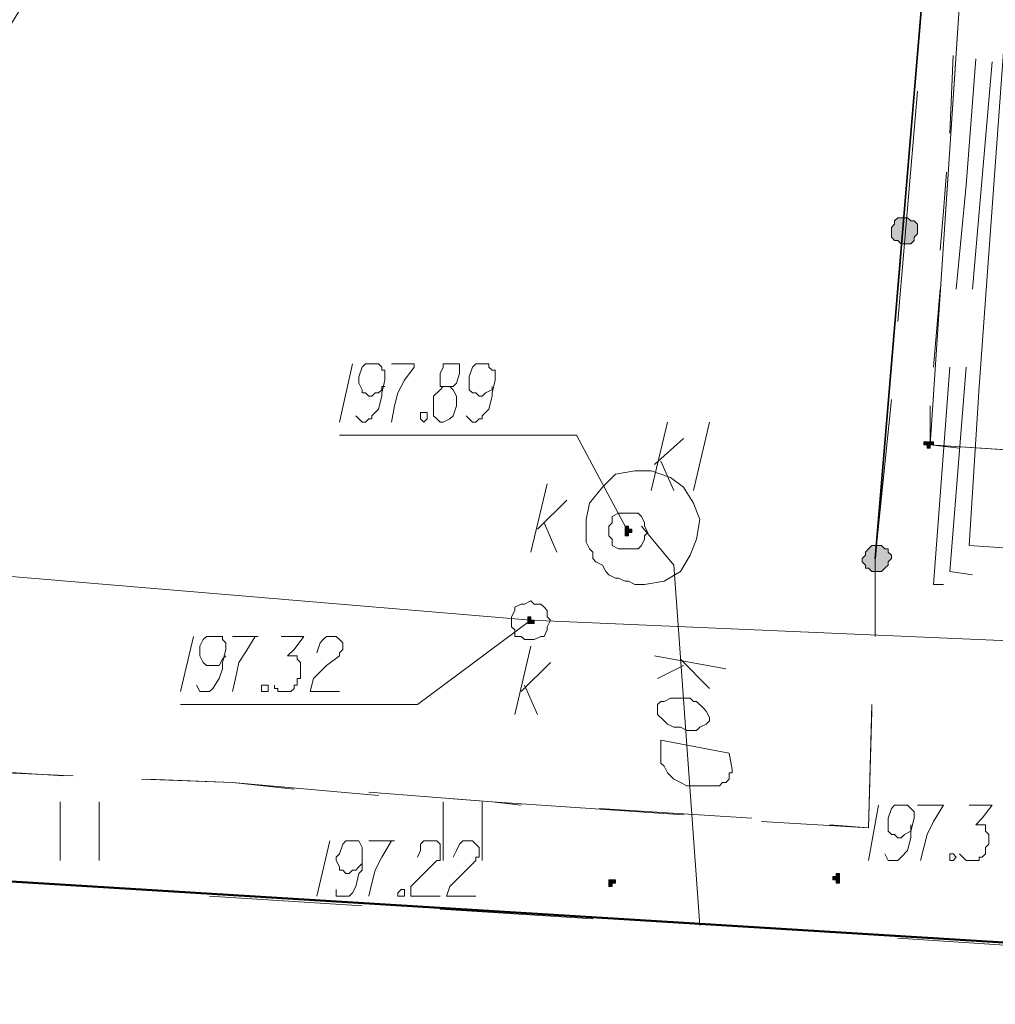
# Model space of a CAD drawing. Header units: metres. Extents: x 7431553 to 7432401, y 5544342 to 5544539.
# Tile 158 of 180: x 7432230 to 7432243, y 5544421 to 5544434. Entities that reach past the tile are written whole.
import ezdxf
from ezdxf import colors
from ezdxf.entities.mleader import LeaderData, LeaderLine
from ezdxf.math import Vec2, Vec3

# ---------------------------------------------------------------- set-up
doc = ezdxf.new("R2010")
doc.units = ezdxf.units.M
doc.header["$MEASUREMENT"] = 0
for name, color, linetype, lineweight in [('BG-PR90-PB-PZT-PZT01_2026_04_14$0$MAPA DCP', 7, 'Continuous', 0), ('PRIMETECH_XREF', 7, 'Continuous', 5), ('PROHUBUS- OPISY WENTYLACJA', 7, 'Continuous', 13)]:
    doc.layers.add(name, color=color, linetype=linetype, lineweight=lineweight)
doc.styles.add('DYN_DIM', font='ARIAL.TTF')

# ---------------------------------------------------------------- blocks, each defined once
blk = doc.blocks.new('_$0$_None')
blk = doc.blocks.new('BG-PR90-PB-PZT-PZT01_2026_04_14$0$Naddrwiną2025_v2klauzulap')
at = {"layer": 'BG-PR90-PB-PZT-PZT01_2026_04_14$0$MAPA DCP', "linetype": 'Continuous', "lineweight": 0, "transparency": 33554559}
for points in [[(7431734.1, 5544656.295), (7431734.1, 5544656.295), (7431734.057, 5544656.295), (7431734.057, 5544656.295), (7431734.057, 5544656.338), (7431734.057, 5544656.338), (7431734.015, 5544656.338), (7431734.015, 5544656.295), (7431734.015, 5544656.295), (7431734.015, 5544656.295), (7431734.015, 5544656.295), (7431734.015, 5544656.253), (7431734.015, 5544656.253), (7431734.015, 5544656.253), (7431734.015, 5544656.211), (7431734.057, 5544656.211), (7431734.057, 5544656.211), (7431734.057, 5544656.253), (7431734.057, 5544656.253), (7431734.1, 5544656.253), (7431734.1, 5544656.253)], [(7431731.094, 5544655.957), (7431731.094, 5544655.872), (7431731.136, 5544655.83), (7431731.179, 5544655.83), (7431731.221, 5544655.787), (7431731.263, 5544655.787), (7431731.306, 5544655.787), (7431731.348, 5544655.787), (7431731.39, 5544655.83), (7431731.39, 5544655.872), (7431731.433, 5544655.914), (7431731.433, 5544655.957), (7431731.433, 5544655.999), (7431731.433, 5544656.041), (7431731.39, 5544656.084), (7431731.348, 5544656.084), (7431731.306, 5544656.126), (7431731.263, 5544656.126), (7431731.221, 5544656.126), (7431731.179, 5544656.126), (7431731.136, 5544656.084), (7431731.136, 5544656.041), (7431731.094, 5544655.999), (7431731.094, 5544655.999)], [(7431735.37, 5544655.618), (7431735.37, 5544655.533), (7431735.412, 5544655.491), (7431735.454, 5544655.449), (7431735.497, 5544655.449), (7431735.539, 5544655.406), (7431735.581, 5544655.406), (7431735.624, 5544655.449), (7431735.666, 5544655.449), (7431735.666, 5544655.491), (7431735.708, 5544655.533), (7431735.708, 5544655.576), (7431735.708, 5544655.618), (7431735.708, 5544655.66), (7431735.666, 5544655.703), (7431735.624, 5544655.745), (7431735.581, 5544655.745), (7431735.539, 5544655.787), (7431735.497, 5544655.787), (7431735.454, 5544655.745), (7431735.412, 5544655.745), (7431735.412, 5544655.703), (7431735.37, 5544655.66), (7431735.37, 5544655.66)], [(7431739.73, 5544655.025), (7431739.73, 5544655.025), (7431739.73, 5544655.025), (7431739.73, 5544655.068), (7431739.772, 5544655.068), (7431739.772, 5544655.068), (7431739.772, 5544655.11), (7431739.73, 5544655.11), (7431739.73, 5544655.11), (7431739.73, 5544655.11), (7431739.73, 5544655.11), (7431739.73, 5544655.11), (7431739.688, 5544655.11), (7431739.688, 5544655.11), (7431739.688, 5544655.11), (7431739.688, 5544655.11), (7431739.645, 5544655.11), (7431739.645, 5544655.068), (7431739.645, 5544655.068), (7431739.688, 5544655.068), (7431739.688, 5544655.068), (7431739.688, 5544655.025), (7431739.688, 5544655.025), (7431739.688, 5544655.025)], [(7431739.772, 5544652.104), (7431739.772, 5544652.104), (7431739.772, 5544652.104), (7431739.772, 5544652.104), (7431739.815, 5544652.104), (7431739.815, 5544652.104), (7431739.815, 5544652.147), (7431739.815, 5544652.147), (7431739.815, 5544652.147), (7431739.772, 5544652.147), (7431739.772, 5544652.189), (7431739.772, 5544652.189), (7431739.772, 5544652.189), (7431739.73, 5544652.189), (7431739.73, 5544652.189), (7431739.73, 5544652.147), (7431739.73, 5544652.147), (7431739.73, 5544652.147), (7431739.73, 5544652.147), (7431739.73, 5544652.104), (7431739.73, 5544652.104), (7431739.73, 5544652.104), (7431739.73, 5544652.104), (7431739.73, 5544652.104), (7431739.73, 5544652.104)]]:
    blk.add_hatch(color=256, dxfattribs=at).paths.add_polyline_path(points)
at = {"layer": 'BG-PR90-PB-PZT-PZT01_2026_04_14$0$MAPA DCP', "linetype": 'Continuous', "lineweight": 0, "true_color": 0x9a3300, "transparency": 33554559}
for points in [[(7431735.2, 5544652.316), (7431735.2, 5544652.316), (7431735.2, 5544652.316), (7431735.2, 5544652.316), (7431735.2, 5544652.316), (7431735.243, 5544652.316), (7431735.243, 5544652.358), (7431735.243, 5544652.358), (7431735.2, 5544652.358), (7431735.2, 5544652.358), (7431735.2, 5544652.401), (7431735.2, 5544652.401), (7431735.2, 5544652.401), (7431735.158, 5544652.401), (7431735.158, 5544652.401), (7431735.158, 5544652.358), (7431735.158, 5544652.358), (7431735.116, 5544652.358), (7431735.116, 5544652.358), (7431735.116, 5544652.316), (7431735.158, 5544652.316), (7431735.158, 5544652.316), (7431735.158, 5544652.316), (7431735.158, 5544652.316), (7431735.158, 5544652.316)], [(7431736.343, 5544651.046), (7431736.386, 5544651.046), (7431736.386, 5544651.046), (7431736.386, 5544651.046), (7431736.386, 5544651.046), (7431736.386, 5544651.046), (7431736.386, 5544651.088), (7431736.386, 5544651.088), (7431736.386, 5544651.088), (7431736.386, 5544651.088), (7431736.386, 5544651.131), (7431736.386, 5544651.131), (7431736.343, 5544651.131), (7431736.343, 5544651.131), (7431736.343, 5544651.131), (7431736.343, 5544651.088), (7431736.301, 5544651.088), (7431736.301, 5544651.088), (7431736.301, 5544651.088), (7431736.301, 5544651.046), (7431736.301, 5544651.046)]]:
    blk.add_hatch(color=24, dxfattribs=at).paths.add_polyline_path(points)
at = {"layer": 'BG-PR90-PB-PZT-PZT01_2026_04_14$0$MAPA DCP', "linetype": 'Continuous', "lineweight": 18, "transparency": 33554687}
for points in [[(7431735.454, 5544677.504), (7431734.904, 5544669.292), (7431734.65, 5544665.312), (7431734.057, 5544656.295), (7431726.988, 5544656.761), (7431726.818, 5544654.094), (7431673.859, 5544657.311), (7431674.071, 5544660.444), (7431674.706, 5544669.419), (7431675.002, 5544673.694), (7431675.807, 5544686.098)], [(7431770.083, 5544504.869), (7431766.188, 5544504.996), (7431732.576, 5544512.404), (7431709.8, 5544513.844), (7431713.187, 5544561.426), (7431714.161, 5544575.396), (7431721.188, 5544574.846), (7431726.818, 5544654.094), (7431726.988, 5544656.761), (7431734.057, 5544656.295), (7431734.65, 5544665.312), (7431734.904, 5544669.292), (7431748.747, 5544668.276), (7431734.904, 5544669.292), (7431735.454, 5544677.504)], [(7431740.619, 5544657.862), (7431740.492, 5544655.872)], [(7431730.544, 5544655.999), (7431728.554, 5544656.168)], [(7431729.443, 5544656.126), (7431732.449, 5544655.872)], [(7431733.549, 5544655.745), (7431731.56, 5544655.914)], [(7431733.465, 5544655.787), (7431735.539, 5544655.576), (7431736.428, 5544655.576)], [(7431736.555, 5544655.576), (7431735.539, 5544655.576), (7431734.565, 5544655.66)], [(7431737.444, 5544655.533), (7431739.053, 5544655.491), (7431738.968, 5544654.094)], [(7431739.01, 5544654.983), (7431739.053, 5544655.491), (7431737.529, 5544655.533)], [(7431740.407, 5544654.898), (7431740.28, 5544652.909)], [(7431738.799, 5544651.977), (7431738.926, 5544653.967)], [(7431738.883, 5544653.078), (7431738.714, 5544650.58), (7431738.672, 5544650.072)], [(7431740.238, 5544651.893), (7431740.111, 5544649.903)], [(7431735.158, 5544651.173), (7431734.777, 5544651.554)], [(7431735.073, 5544651.258), (7431735.454, 5544651.427)], [(7431735.454, 5544651.088), (7431734.565, 5544651.3)], [(7431738.587, 5544648.972), (7431738.714, 5544650.58), (7431738.756, 5544650.961)], [(7431739.476, 5544650.453), (7431738.714, 5544650.453)], [(7431738.714, 5544649.945), (7431739.476, 5544649.945)], [(7431738.629, 5544649.099), (7431738.46, 5544647.194), (7431738.418, 5544646.093)], [(7431740.069, 5544648.887), (7431739.942, 5544646.897)], [(7431738.418, 5544646.008), (7431738.46, 5544647.194), (7431738.545, 5544647.998)], [(7431739.857, 5544645.881), (7431739.73, 5544643.892)], [(7431739.476, 5544645.458), (7431738.714, 5544645.458)], [(7431738.375, 5544645.119), (7431738.248, 5544642.283), (7431738.375, 5544642.241)], [(7431738.248, 5544643.003), (7431738.375, 5544644.992)], [(7431738.714, 5544644.95), (7431739.476, 5544644.95)]]:
    blk.add_lwpolyline(points, dxfattribs=at)
at = {"layer": 'BG-PR90-PB-PZT-PZT01_2026_04_14$0$MAPA DCP', "color": 1, "linetype": 'Continuous', "lineweight": 18, "transparency": 33554687}
for points in [[(7431718.225, 5544548.557), (7431719.749, 5544566.972), (7431720.13, 5544573.534), (7431720.384, 5544578.952), (7431721.442, 5544597.494), (7431722.204, 5544610.321), (7431722.627, 5544615.74), (7431723.008, 5544620.397), (7431723.516, 5544627.593), (7431724.49, 5544636.822), (7431724.871, 5544641.267), (7431725.294, 5544645.839), (7431725.633, 5544649.776), (7431726.014, 5544653.374), (7431726.226, 5544656.253), (7431726.353, 5544657.438), (7431733.295, 5544656.93), (7431735.37, 5544656.803), (7431735.497, 5544658.666), (7431736.47, 5544668.784), (7431736.978, 5544673.694), (7431737.232, 5544676.234), (7431737.317, 5544677.335)], [(7431732.025, 5544656.846), (7431729.062, 5544657.1)], [(7431732.025, 5544656.634), (7431730.671, 5544656.761), (7431729.02, 5544656.888)], [(7431735.751, 5544656.846), (7431735.708, 5544656.549), (7431733.041, 5544656.761)], [(7431735.878, 5544656.465), (7431735.878, 5544656.338), (7431733.041, 5544656.549)]]:
    blk.add_lwpolyline(points, dxfattribs=at)
at = {"layer": 'BG-PR90-PB-PZT-PZT01_2026_04_14$0$MAPA DCP', "color": 24, "linetype": 'Continuous', "lineweight": 18, "true_color": 0x9a3300, "transparency": 33554687}
for points in [[(7431748.874, 5544670.011), (7431737.19, 5544670.689), (7431736.343, 5544651.088), (7431733.93, 5544622.386), (7431731.941, 5544604.606), (7431730.374, 5544576.116), (7431730.247, 5544575.608), (7431703.535, 5544577.555), (7431701.164, 5544577.598)], [(7431736.809, 5544652.697), (7431736.978, 5544653.628)], [(7431734.65, 5544653.205), (7431733.761, 5544653.417)], [(7431736.851, 5544653.036), (7431737.232, 5544653.417)], [(7431735.116, 5544652.528), (7431735.624, 5544652.951), (7431740.323, 5544653.29)], [(7431734.311, 5544652.697), (7431733.973, 5544653.078)], [(7431736.936, 5544653.078), (7431737.105, 5544652.739)], [(7431734.65, 5544652.655), (7431733.761, 5544652.866)], [(7431734.269, 5544652.782), (7431734.65, 5544652.951)], [(7431735.2, 5544652.358), (7431733.93, 5544651.681), (7431733.93, 5544648.591)], [(7431737.275, 5544650.961), (7431736.894, 5544651.342)], [(7431736.343, 5544651.088), (7431737.444, 5544649.607), (7431737.444, 5544646.516)], [(7431737.571, 5544650.877), (7431736.682, 5544651.088)], [(7431737.19, 5544651.004), (7431737.571, 5544651.173)]]:
    blk.add_lwpolyline(points, dxfattribs=at)
at = {"layer": 'BG-PR90-PB-PZT-PZT01_2026_04_14$0$MAPA DCP', "linetype": 'Continuous', "lineweight": 50, "transparency": 33554687}
blk.add_lwpolyline([(7431739.603, 5544641.902), (7431740.661, 5544659.089), (7431747.011, 5544658.751), (7431746.08, 5544641.563)], close=True, dxfattribs=at)
at = {"layer": 'BG-PR90-PB-PZT-PZT01_2026_04_14$0$MAPA DCP', "linetype": 'Continuous', "lineweight": 9, "transparency": 33554687}
for points in [[(7431738.756, 5544656.803), (7431738.756, 5544657.1), (7431738.926, 5544656.973), (7431739.01, 5544656.888), (7431739.01, 5544656.973), (7431739.01, 5544657.015), (7431739.053, 5544657.015), (7431739.095, 5544657.015), (7431739.137, 5544657.057), (7431739.18, 5544657.057), (7431739.222, 5544657.057), (7431739.264, 5544657.057), (7431739.307, 5544657.015), (7431739.349, 5544657.015), (7431739.391, 5544657.015), (7431739.434, 5544656.973), (7431739.434, 5544656.93), (7431739.476, 5544656.93), (7431739.476, 5544656.888), (7431739.476, 5544656.846), (7431739.476, 5544656.803), (7431739.476, 5544656.761), (7431739.434, 5544656.719), (7431739.391, 5544656.676)], [(7431738.756, 5544656.126), (7431738.756, 5544656.465), (7431738.968, 5544656.338), (7431739.137, 5544656.253), (7431739.307, 5544656.211), (7431739.476, 5544656.168)], [(7431739.391, 5544655.703), (7431739.476, 5544655.745), (7431739.476, 5544655.872), (7431739.434, 5544655.914), (7431739.349, 5544655.999), (7431739.18, 5544656.041), (7431739.095, 5544656.041), (7431738.926, 5544656.084), (7431738.841, 5544656.084), (7431738.799, 5544656.041), (7431738.756, 5544655.999), (7431738.756, 5544655.957), (7431738.756, 5544655.914), (7431738.756, 5544655.872), (7431738.756, 5544655.83), (7431738.799, 5544655.787), (7431738.926, 5544655.745), (7431738.968, 5544655.745), (7431739.01, 5544655.745), (7431739.095, 5544655.745), (7431739.137, 5544655.787), (7431739.137, 5544655.83), (7431739.18, 5544655.872), (7431739.18, 5544655.914), (7431739.137, 5544655.957), (7431739.095, 5544656.041), (7431739.053, 5544656.041), (7431739.01, 5544656.041)], [(7431738.756, 5544655.618), (7431739.476, 5544655.491)], [(7431739.434, 5544650.072), (7431739.349, 5544650.115), (7431739.264, 5544650.157), (7431739.222, 5544650.199), (7431739.222, 5544650.242), (7431739.222, 5544650.284), (7431739.222, 5544650.326), (7431739.264, 5544650.369), (7431739.307, 5544650.411), (7431739.349, 5544650.411), (7431739.391, 5544650.411), (7431739.434, 5544650.411), (7431739.434, 5544650.369), (7431739.476, 5544650.369), (7431739.645, 5544650.199), (7431739.815, 5544650.03), (7431739.942, 5544649.988), (7431739.942, 5544650.369)], [(7431739.434, 5544649.607), (7431739.349, 5544649.649), (7431739.264, 5544649.649), (7431739.222, 5544649.691), (7431739.222, 5544649.734), (7431739.222, 5544649.776), (7431739.222, 5544649.818), (7431739.222, 5544649.861), (7431739.264, 5544649.903), (7431739.307, 5544649.903), (7431739.349, 5544649.903), (7431739.391, 5544649.903), (7431739.434, 5544649.903), (7431739.476, 5544649.903), (7431739.476, 5544649.861), (7431739.645, 5544649.691), (7431739.815, 5544649.522), (7431739.942, 5544649.522), (7431739.942, 5544649.903)], [(7431739.222, 5544648.972), (7431739.222, 5544649.31), (7431739.222, 5544649.268), (7431739.434, 5544649.141), (7431739.603, 5544649.056), (7431739.772, 5544649.014), (7431739.942, 5544648.972)], [(7431739.857, 5544648.548), (7431739.942, 5544648.548), (7431739.942, 5544648.718), (7431739.899, 5544648.76), (7431739.815, 5544648.802), (7431739.645, 5544648.845), (7431739.603, 5544648.887), (7431739.391, 5544648.887), (7431739.307, 5544648.887), (7431739.222, 5544648.845), (7431739.222, 5544648.802), (7431739.222, 5544648.718), (7431739.222, 5544648.675), (7431739.264, 5544648.633), (7431739.391, 5544648.591), (7431739.434, 5544648.548), (7431739.476, 5544648.548), (7431739.561, 5544648.591), (7431739.603, 5544648.591), (7431739.603, 5544648.633), (7431739.645, 5544648.675), (7431739.645, 5544648.718), (7431739.603, 5544648.76), (7431739.603, 5544648.802), (7431739.561, 5544648.845), (7431739.518, 5544648.887)], [(7431739.222, 5544648.464), (7431739.942, 5544648.294)]]:
    blk.add_lwpolyline(points, dxfattribs=at)
at = {"layer": 'BG-PR90-PB-PZT-PZT01_2026_04_14$0$MAPA DCP', "color": 94, "linetype": 'Continuous', "lineweight": 18, "true_color": 0x009a00, "transparency": 33554687}
for points in [[(7431729.993, 5544656.549), (7431728.977, 5544656.592)], [(7431734.1, 5544656.676), (7431734.057, 5544656.295), (7431733.549, 5544656.295)], [(7431731.517, 5544656.422), (7431731.009, 5544656.465), (7431730.501, 5544656.507)], [(7431733.041, 5544656.338), (7431732.025, 5544656.422)]]:
    blk.add_lwpolyline(points, dxfattribs=at)
at = {"layer": 'BG-PR90-PB-PZT-PZT01_2026_04_14$0$MAPA DCP', "linetype": 'Continuous', "lineweight": 9, "transparency": 33554687}
for points in [[(7431739.391, 5544656.592), (7431739.434, 5544656.634), (7431739.476, 5544656.592), (7431739.476, 5544656.549), (7431739.434, 5544656.549), (7431739.391, 5544656.549)], [(7431739.857, 5544649.395), (7431739.857, 5544649.437), (7431739.942, 5544649.437), (7431739.942, 5544649.353), (7431739.899, 5544649.353)]]:
    blk.add_lwpolyline(points, close=True, dxfattribs=at)
at = {"layer": 'BG-PR90-PB-PZT-PZT01_2026_04_14$0$MAPA DCP', "linetype": 'Continuous', "lineweight": 0, "transparency": 33554687}
for points in [[(7431734.1, 5544656.295), (7431734.1, 5544656.295), (7431734.057, 5544656.295), (7431734.057, 5544656.295), (7431734.057, 5544656.338), (7431734.057, 5544656.338), (7431734.015, 5544656.338), (7431734.015, 5544656.295), (7431734.015, 5544656.295), (7431734.015, 5544656.295), (7431734.015, 5544656.295), (7431734.015, 5544656.253), (7431734.015, 5544656.253), (7431734.015, 5544656.253), (7431734.015, 5544656.211), (7431734.057, 5544656.211), (7431734.057, 5544656.211), (7431734.057, 5544656.253), (7431734.057, 5544656.253), (7431734.1, 5544656.253)], [(7431731.094, 5544655.957), (7431731.094, 5544655.872), (7431731.136, 5544655.83), (7431731.179, 5544655.83), (7431731.221, 5544655.787), (7431731.263, 5544655.787), (7431731.306, 5544655.787), (7431731.348, 5544655.787), (7431731.39, 5544655.83), (7431731.39, 5544655.872), (7431731.433, 5544655.914), (7431731.433, 5544655.957), (7431731.433, 5544655.999), (7431731.433, 5544656.041), (7431731.39, 5544656.084), (7431731.348, 5544656.084), (7431731.306, 5544656.126), (7431731.263, 5544656.126), (7431731.221, 5544656.126), (7431731.179, 5544656.126), (7431731.136, 5544656.084), (7431731.136, 5544656.041), (7431731.094, 5544655.999)], [(7431735.37, 5544655.618), (7431735.37, 5544655.533), (7431735.412, 5544655.491), (7431735.454, 5544655.449), (7431735.497, 5544655.449), (7431735.539, 5544655.406), (7431735.581, 5544655.406), (7431735.624, 5544655.449), (7431735.666, 5544655.449), (7431735.666, 5544655.491), (7431735.708, 5544655.533), (7431735.708, 5544655.576), (7431735.708, 5544655.618), (7431735.708, 5544655.66), (7431735.666, 5544655.703), (7431735.624, 5544655.745), (7431735.581, 5544655.745), (7431735.539, 5544655.787), (7431735.497, 5544655.787), (7431735.454, 5544655.745), (7431735.412, 5544655.745), (7431735.412, 5544655.703), (7431735.37, 5544655.66)], [(7431739.73, 5544655.025), (7431739.73, 5544655.025), (7431739.73, 5544655.025), (7431739.73, 5544655.068), (7431739.772, 5544655.068), (7431739.772, 5544655.068), (7431739.772, 5544655.11), (7431739.73, 5544655.11), (7431739.73, 5544655.11), (7431739.73, 5544655.11), (7431739.73, 5544655.11), (7431739.73, 5544655.11), (7431739.688, 5544655.11), (7431739.688, 5544655.11), (7431739.688, 5544655.11), (7431739.688, 5544655.11), (7431739.645, 5544655.11), (7431739.645, 5544655.068), (7431739.645, 5544655.068), (7431739.688, 5544655.068), (7431739.688, 5544655.068), (7431739.688, 5544655.025), (7431739.688, 5544655.025)], [(7431739.772, 5544652.104), (7431739.772, 5544652.104), (7431739.772, 5544652.104), (7431739.772, 5544652.104), (7431739.815, 5544652.104), (7431739.815, 5544652.104), (7431739.815, 5544652.147), (7431739.815, 5544652.147), (7431739.815, 5544652.147), (7431739.772, 5544652.147), (7431739.772, 5544652.189), (7431739.772, 5544652.189), (7431739.772, 5544652.189), (7431739.73, 5544652.189), (7431739.73, 5544652.189), (7431739.73, 5544652.147), (7431739.73, 5544652.147), (7431739.73, 5544652.147), (7431739.73, 5544652.147), (7431739.73, 5544652.104), (7431739.73, 5544652.104), (7431739.73, 5544652.104), (7431739.73, 5544652.104), (7431739.73, 5544652.104)]]:
    blk.add_lwpolyline(points, close=True, dxfattribs=at)
at = {"layer": 'BG-PR90-PB-PZT-PZT01_2026_04_14$0$MAPA DCP', "linetype": 'Continuous', "lineweight": 35, "transparency": 33554687}
blk.add_lwpolyline([(7431705.482, 5544561.892), (7431720.045, 5544560.834), (7431720.299, 5544563.501), (7431720.807, 5544568.454), (7431721.908, 5544585.641), (7431723.686, 5544610.575), (7431726.988, 5544656.295), (7431735.539, 5544655.576)], dxfattribs=at)
at = {"layer": 'BG-PR90-PB-PZT-PZT01_2026_04_14$0$MAPA DCP', "color": 24, "linetype": 'Continuous', "lineweight": 18, "true_color": 0x9a3300, "transparency": 33554687}
for points in [[(7431738.079, 5544653.671), (7431738.291, 5544653.713), (7431738.333, 5544653.713), (7431738.333, 5544653.671), (7431738.375, 5544653.671), (7431738.418, 5544653.671), (7431738.46, 5544653.628), (7431738.46, 5544653.586), (7431738.502, 5544653.544), (7431738.502, 5544653.374), (7431738.502, 5544653.29), (7431738.502, 5544653.247), (7431738.502, 5544653.205), (7431738.502, 5544653.163), (7431738.502, 5544653.12), (7431738.46, 5544653.036), (7431738.418, 5544652.951), (7431738.375, 5544652.909), (7431738.333, 5544652.866), (7431738.248, 5544652.824), (7431738.206, 5544652.782), (7431738.164, 5544652.782), (7431737.91, 5544652.782)], [(7431737.613, 5544653.417), (7431737.656, 5544653.417), (7431737.698, 5544653.374), (7431737.74, 5544653.29), (7431737.783, 5544653.247), (7431737.783, 5544653.205), (7431737.783, 5544653.12), (7431737.74, 5544653.036), (7431737.74, 5544652.951), (7431737.698, 5544652.866), (7431737.656, 5544652.824), (7431737.571, 5544652.739), (7431737.486, 5544652.739), (7431737.444, 5544652.739), (7431737.402, 5544652.782), (7431737.402, 5544652.824), (7431737.359, 5544652.909), (7431737.359, 5544653.036), (7431737.359, 5544653.078), (7431737.359, 5544653.163), (7431737.402, 5544653.205), (7431737.402, 5544653.247), (7431737.486, 5544653.332), (7431737.529, 5544653.374)], [(7431735.878, 5544652.57), (7431735.878, 5544652.443), (7431735.835, 5544652.358), (7431735.835, 5544652.316), (7431735.793, 5544652.231), (7431735.793, 5544652.189), (7431735.751, 5544652.104), (7431735.708, 5544652.062), (7431735.624, 5544652.02), (7431735.581, 5544651.935), (7431735.539, 5544651.893), (7431735.454, 5544651.893), (7431735.412, 5544651.85), (7431735.327, 5544651.808), (7431735.285, 5544651.808), (7431735.031, 5544651.808), (7431734.819, 5544651.85), (7431734.608, 5544652.02), (7431734.438, 5544652.189), (7431734.396, 5544652.443), (7431734.396, 5544652.655), (7431734.481, 5544652.909), (7431734.608, 5544653.078), (7431734.819, 5544653.205), (7431735.031, 5544653.29), (7431735.285, 5544653.247), (7431735.497, 5544653.163), (7431735.708, 5544653.036), (7431735.835, 5544652.824)], [(7431736.089, 5544651.088), (7431736.132, 5544651.131), (7431736.132, 5544651.215), (7431736.174, 5544651.258), (7431736.216, 5544651.3), (7431736.301, 5544651.3), (7431736.343, 5544651.342), (7431736.428, 5544651.3), (7431736.47, 5544651.3), (7431736.555, 5544651.258), (7431736.555, 5544651.215), (7431736.597, 5544651.131), (7431736.597, 5544651.088), (7431736.597, 5544651.004), (7431736.555, 5544650.961), (7431736.555, 5544650.877), (7431736.47, 5544650.877), (7431736.428, 5544650.834), (7431736.343, 5544650.834), (7431736.301, 5544650.834), (7431736.216, 5544650.877), (7431736.174, 5544650.877), (7431736.132, 5544650.961), (7431736.132, 5544651.004)]]:
    blk.add_lwpolyline(points, close=True, dxfattribs=at)
at = {"layer": 'BG-PR90-PB-PZT-PZT01_2026_04_14$0$MAPA DCP', "linetype": 'Continuous', "lineweight": 18, "transparency": 33554687}
blk.add_lwpolyline([(7431734.946, 5544652.358), (7431734.946, 5544652.485), (7431734.989, 5544652.528), (7431735.073, 5544652.57), (7431735.116, 5544652.57), (7431735.2, 5544652.612), (7431735.243, 5544652.57), (7431735.285, 5544652.57), (7431735.37, 5544652.528), (7431735.412, 5544652.485), (7431735.412, 5544652.401), (7431735.412, 5544652.358), (7431735.412, 5544652.274), (7431735.412, 5544652.231), (7431735.37, 5544652.147), (7431735.285, 5544652.147), (7431735.243, 5544652.104), (7431735.2, 5544652.104), (7431735.116, 5544652.104), (7431735.073, 5544652.147), (7431734.989, 5544652.147), (7431734.946, 5544652.231), (7431734.946, 5544652.274)], close=True, dxfattribs=at)
at = {"layer": 'BG-PR90-PB-PZT-PZT01_2026_04_14$0$MAPA DCP', "color": 24, "linetype": 'Continuous', "lineweight": 0, "true_color": 0x9a3300, "transparency": 33554687}
for points in [[(7431735.2, 5544652.316), (7431735.2, 5544652.316), (7431735.2, 5544652.316), (7431735.2, 5544652.316), (7431735.2, 5544652.316), (7431735.243, 5544652.316), (7431735.243, 5544652.358), (7431735.243, 5544652.358), (7431735.2, 5544652.358), (7431735.2, 5544652.358), (7431735.2, 5544652.401), (7431735.2, 5544652.401), (7431735.2, 5544652.401), (7431735.158, 5544652.401), (7431735.158, 5544652.401), (7431735.158, 5544652.358), (7431735.158, 5544652.358), (7431735.116, 5544652.358), (7431735.116, 5544652.358), (7431735.116, 5544652.316), (7431735.158, 5544652.316), (7431735.158, 5544652.316), (7431735.158, 5544652.316), (7431735.158, 5544652.316)], [(7431736.343, 5544651.046), (7431736.386, 5544651.046), (7431736.386, 5544651.046), (7431736.386, 5544651.046), (7431736.386, 5544651.046), (7431736.386, 5544651.046), (7431736.386, 5544651.088), (7431736.386, 5544651.088), (7431736.386, 5544651.088), (7431736.386, 5544651.088), (7431736.386, 5544651.131), (7431736.386, 5544651.131), (7431736.343, 5544651.131), (7431736.343, 5544651.131), (7431736.343, 5544651.131), (7431736.343, 5544651.088), (7431736.301, 5544651.088), (7431736.301, 5544651.088), (7431736.301, 5544651.088), (7431736.301, 5544651.046), (7431736.301, 5544651.046), (7431736.343, 5544651.046), (7431736.343, 5544651.046)]]:
    blk.add_lwpolyline(points, close=True, dxfattribs=at)
at = {"layer": 'BG-PR90-PB-PZT-PZT01_2026_04_14$0$MAPA DCP', "color": 24, "linetype": 'Continuous', "lineweight": 9, "true_color": 0x9a3300, "transparency": 33554687}
for points in [[(7431733.676, 5544650.242), (7431733.719, 5544650.284), (7431733.761, 5544650.326), (7431733.761, 5544650.369), (7431733.719, 5544650.411), (7431733.719, 5544650.453), (7431733.676, 5544650.453), (7431733.592, 5544650.538), (7431733.422, 5544650.58), (7431733.38, 5544650.58), (7431733.211, 5544650.623), (7431733.084, 5544650.623), (7431733.084, 5544650.58), (7431733.041, 5544650.538), (7431732.999, 5544650.538), (7431732.999, 5544650.496), (7431732.999, 5544650.453), (7431732.999, 5544650.411), (7431732.999, 5544650.369), (7431733.041, 5544650.326), (7431733.168, 5544650.284), (7431733.211, 5544650.284), (7431733.253, 5544650.284), (7431733.338, 5544650.284), (7431733.38, 5544650.326), (7431733.38, 5544650.369), (7431733.422, 5544650.411), (7431733.422, 5544650.453), (7431733.38, 5544650.496), (7431733.338, 5544650.58), (7431733.295, 5544650.58)], [(7431733.295, 5544649.945), (7431733.295, 5544650.072), (7431733.253, 5544650.115), (7431733.126, 5544650.157), (7431733.041, 5544650.157), (7431732.999, 5544650.157), (7431732.999, 5544650.072), (7431732.999, 5544650.03), (7431732.999, 5544649.945), (7431733.041, 5544649.945), (7431733.126, 5544649.903), (7431733.168, 5544649.903), (7431733.253, 5544649.903), (7431733.295, 5544649.903), (7431733.295, 5544649.945), (7431733.338, 5544649.903), (7431733.422, 5544649.818), (7431733.507, 5544649.818), (7431733.549, 5544649.818), (7431733.676, 5544649.818), (7431733.719, 5544649.861), (7431733.761, 5544649.903), (7431733.761, 5544649.945), (7431733.719, 5544650.03), (7431733.676, 5544650.072), (7431733.549, 5544650.115), (7431733.507, 5544650.115), (7431733.422, 5544650.115), (7431733.338, 5544650.072), (7431733.295, 5544650.03)], [(7431732.999, 5544649.268), (7431732.999, 5544649.564), (7431733.041, 5544649.564), (7431733.211, 5544649.437), (7431733.38, 5544649.353), (7431733.549, 5544649.31), (7431733.761, 5544649.268)], [(7431733.676, 5544648.802), (7431733.719, 5544648.845), (7431733.761, 5544648.887), (7431733.761, 5544648.929), (7431733.719, 5544648.972), (7431733.719, 5544649.014), (7431733.676, 5544649.014), (7431733.592, 5544649.099), (7431733.422, 5544649.141), (7431733.38, 5544649.141), (7431733.211, 5544649.183), (7431733.084, 5544649.183), (7431733.084, 5544649.141), (7431733.041, 5544649.141), (7431732.999, 5544649.099), (7431732.999, 5544649.056), (7431732.999, 5544649.014), (7431732.999, 5544648.972), (7431732.999, 5544648.929), (7431733.041, 5544648.887), (7431733.168, 5544648.845), (7431733.211, 5544648.845), (7431733.253, 5544648.845), (7431733.338, 5544648.887), (7431733.38, 5544648.887), (7431733.38, 5544648.929), (7431733.422, 5544648.972), (7431733.422, 5544649.014), (7431733.38, 5544649.056), (7431733.38, 5544649.099), (7431733.338, 5544649.141), (7431733.295, 5544649.141), (7431733.295, 5544649.183)], [(7431732.999, 5544648.76), (7431733.761, 5544648.591)], [(7431736.767, 5544648.294), (7431736.64, 5544648.337), (7431736.597, 5544648.379), (7431736.555, 5544648.421), (7431736.555, 5544648.464), (7431736.555, 5544648.506), (7431736.555, 5544648.548), (7431736.597, 5544648.591), (7431736.64, 5544648.633), (7431736.682, 5544648.633), (7431736.724, 5544648.633), (7431736.767, 5544648.591), (7431736.809, 5544648.591), (7431736.936, 5544648.421), (7431737.105, 5544648.252), (7431737.275, 5544648.21), (7431737.275, 5544648.591)], [(7431736.555, 5544647.829), (7431736.555, 5544648.125), (7431736.724, 5544647.998), (7431736.809, 5544647.913), (7431736.809, 5544647.998), (7431736.809, 5544648.04), (7431736.851, 5544648.04), (7431736.894, 5544648.083), (7431736.936, 5544648.083), (7431736.978, 5544648.083), (7431737.021, 5544648.083), (7431737.063, 5544648.083), (7431737.105, 5544648.083), (7431737.105, 5544648.04), (7431737.148, 5544648.04), (7431737.19, 5544648.04), (7431737.19, 5544647.998), (7431737.232, 5544647.998), (7431737.275, 5544647.956), (7431737.275, 5544647.913), (7431737.275, 5544647.871), (7431737.275, 5544647.829), (7431737.275, 5544647.786), (7431737.232, 5544647.786), (7431737.232, 5544647.744), (7431737.19, 5544647.744)], [(7431736.555, 5544647.194), (7431736.555, 5544647.532), (7431736.555, 5544647.49), (7431736.767, 5544647.363), (7431736.894, 5544647.278), (7431737.105, 5544647.236), (7431737.275, 5544647.194)], [(7431737.19, 5544646.728), (7431737.275, 5544646.77), (7431737.275, 5544646.897), (7431737.232, 5544646.94), (7431737.105, 5544647.024), (7431736.978, 5544647.067), (7431736.894, 5544647.067), (7431736.724, 5544647.109), (7431736.64, 5544647.109), (7431736.597, 5544647.067), (7431736.555, 5544647.067), (7431736.555, 5544647.024), (7431736.555, 5544646.982), (7431736.555, 5544646.94), (7431736.555, 5544646.897), (7431736.555, 5544646.855), (7431736.597, 5544646.813), (7431736.682, 5544646.77), (7431736.767, 5544646.77), (7431736.809, 5544646.77), (7431736.894, 5544646.813), (7431736.936, 5544646.855), (7431736.936, 5544646.897), (7431736.936, 5544646.94), (7431736.936, 5544646.982), (7431736.936, 5544647.024), (7431736.851, 5544647.067), (7431736.809, 5544647.109)], [(7431736.555, 5544646.686), (7431737.275, 5544646.516)]]:
    blk.add_lwpolyline(points, dxfattribs=at)
for points in [[(7431733.634, 5544649.691), (7431733.634, 5544649.734), (7431733.719, 5544649.734), (7431733.761, 5544649.691), (7431733.719, 5544649.649), (7431733.676, 5544649.649), (7431733.634, 5544649.649)], [(7431737.19, 5544647.617), (7431737.19, 5544647.659), (7431737.275, 5544647.659), (7431737.275, 5544647.575), (7431737.232, 5544647.575), (7431737.19, 5544647.575)]]:
    blk.add_lwpolyline(points, close=True, dxfattribs=at)
blk = doc.blocks.new('BG-PR90-PB-PZT-PZT01_2026_04_14')
at = {"layer": 'BG-PR90-PB-PZT-PZT01_2026_04_14$0$MAPA DCP', "rotation": 270}
blk.add_blockref('BG-PR90-PB-PZT-PZT01_2026_04_14$0$Naddrwiną2025_v2klauzulap', (1887585.788, 12976162.34), dxfattribs=at)

msp = doc.modelspace()

# ---------------------------------------------------------------- block references
at = {"layer": 'PRIMETECH_XREF', "linetype": 'Continuous', "lineweight": 0, "rotation": 360}
msp.add_blockref('BG-PR90-PB-PZT-PZT01_2026_04_14', (0, 0), dxfattribs=at)

# ---------------------------------------------------------------- next in the draw order: leaders
at = {"layer": 'PROHUBUS- OPISY WENTYLACJA', "ltscale": 10}
ml = msp.add_multileader_mtext('Standard', dxfattribs=at)
ml.set_content('\\fCalibri Light|b0|i0|c238;\\W0.7;Proj. studnia kan. sanitarnej wg odrębnego opracowania MAAR', color=256, style='DYN_DIM')
ml.set_leader_properties(color=256, linetype='ByLayer', lineweight=-1)
ml.set_arrow_properties(name='_$0$_None')
ml.build(insert=Vec2(0, 0))
ml.multileader.update_dxf_attribs({"has_text_frame": 1, "text_left_attachment_type": 6, "text_right_attachment_type": 6, "dogleg_length": 1.079, "arrow_head_size": 1})
ctx = ml.context
ctx.base_point, ctx.char_height, ctx.arrow_head_size, ctx.landing_gap_size, ctx.plane_origin = Vec3(7432210.227, 5544434.45), 1, 1, 0.4, Vec3(7432431.332, 5544622.699)
ctx.left_attachment, ctx.right_attachment = 6, 6
notes = []
notes.append((ctx, [(0, (1, 1, 0), (7432225.528, 5544434.45), (-1, 0), 0.779, [(0, [(7432232.499, 5544445.809)], 0, [])])]))
ctx.mtext.insert, ctx.mtext.width, ctx.mtext.flow_direction = Vec3(7432210.627, 5544435.731), 15.02692, 5
ml = msp.add_multileader_mtext('Standard', dxfattribs=at)
ml.set_content('\\fCalibri Light|b0|i0|c238;\\W0.7;Proj. studnia kan. opadowej wg odrębnego opracowania MAAR', color=256, style='DYN_DIM')
ml.set_leader_properties(color=256, linetype='ByLayer', lineweight=-1)
ml.set_arrow_properties(name='_$0$_None')
ml.build(insert=Vec2(0, 0))
ml.multileader.update_dxf_attribs({"has_text_frame": 1, "text_left_attachment_type": 6, "text_right_attachment_type": 6, "dogleg_length": 1.079, "arrow_head_size": 1})
ctx = ml.context
ctx.base_point, ctx.char_height, ctx.arrow_head_size, ctx.landing_gap_size, ctx.plane_origin = Vec3(7432210.885, 5544427.401), 1, 1, 0.4, Vec3(7432431.99, 5544615.65)
ctx.left_attachment, ctx.right_attachment = 6, 6
notes.append((ctx, [(0, (1, 1, 0), (7432226.186, 5544427.401), (-1, 0), 0.779, [(0, [(7432235.135, 5544441.983)], 0, [])])]))
ctx.mtext.insert, ctx.mtext.width, ctx.mtext.flow_direction = Vec3(7432211.285, 5544428.682), 15.02692, 5
for ctx, leaders in notes:
    for number, flags, end, landing, length, lines in leaders:
        leader = LeaderData()
        leader.index, (leader.has_last_leader_line, leader.has_dogleg_vector, leader.attachment_direction) = number, flags
        leader.last_leader_point, leader.dogleg_vector, leader.dogleg_length = Vec3(end), Vec3(landing), length
        for number, points, colour, breaks in lines:
            line = LeaderLine()
            line.index, line.vertices, line.color, line.breaks = number, Vec3.list(points), colors.encode_raw_color(colour), breaks
            leader.lines.append(line)
        ctx.leaders.append(leader)

doc.saveas('drawing.dxf')
